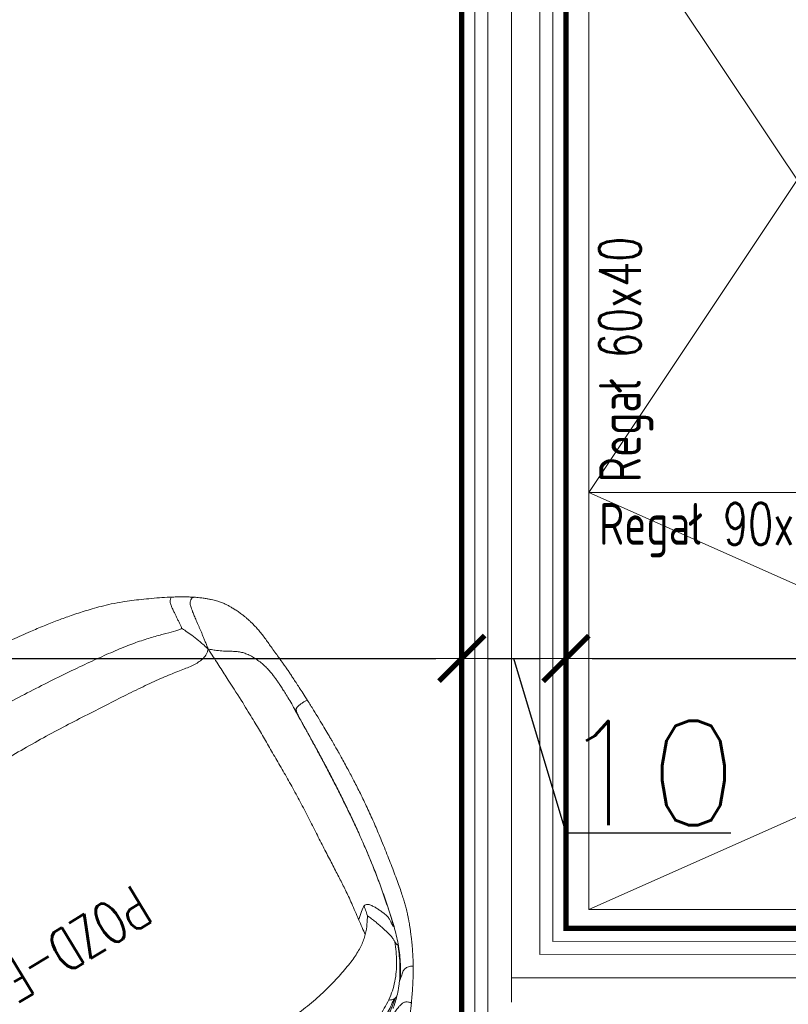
# Model space of a CAD drawing. Header units: metres. Extents: x 5541655 to 5610276, y 5589641 to 5627879.
# Tile 30 of 69: x 5604716 to 5604864, y 5625693 to 5625882. Entities that reach past the tile are written whole.
import ezdxf

# ---------------------------------------------------------------- set-up
doc = ezdxf.new("R2010")
doc.units = ezdxf.units.M
doc.header["$MEASUREMENT"] = 0
doc.layers.get('0').update_dxf_attribs({"linetype": 'CONTINUOUS', "lineweight": 18})
doc.layers.get('Defpoints').update_dxf_attribs({"linetype": 'CONTINUOUS'})
doc.layers.add('a___wymiary', color=7, linetype='CONTINUOUS', lineweight=18, true_color=0x000000)
doc.layers.add('Budowlane - Sciany Wew', color=7, linetype='CONTINUOUS')
doc.layers.add('Ściany', color=51, linetype='CONTINUOUS')
doc.layers.add('MEBLE PKN', color=150, linetype='CONTINUOUS', lineweight=20)
doc.layers.add('WYMIARY WEW', color=251, linetype='CONTINUOUS', lineweight=13)
doc.styles.add('JACEK_07', font='SIMPLEX.SHX', dxfattribs={"width": 0.7})
doc.styles.get("Standard").update_dxf_attribs({"font": 'simplex.shx'})
doc.linetypes.add('ZIGZAG', pattern='A,0.0001,-0.2,[131,ltypeshp.shx,S=0.2,R=0,X=-0.2,Y=0],-0.4,[131,ltypeshp.shx,S=0.2,R=180,X=0.2,Y=0],-0.2', length=0.8001)
doc.dimstyles.new('1_50', dxfattribs={"dimtxt": 20, "dimasz": 5, "dimexe": 1.25, "dimexo": 0.625, "dimgap": 1.5, "dimtad": 1, "dimdec": 3, "dimlfac": 0.5, "dimrnd": 0.1, "dimdsep": 46, "dimtxsty": 'Standard', "dimblk": 'znacznik', "dimcen": 1.5, "dimse1": 1, "dimse2": 1, "dimclrd": 256, "dimclrt": 256, "dimazin": 0, "dimtfac": 1, "dimtdec": 3, "dimtmove": 0, "dimatfit": 3, "dimldrblk": 'znacznik', "dimfxl": 1, "dimarcsym": 0})

# ---------------------------------------------------------------- blocks, each defined once
blk = doc.blocks.new('*U300')
for p, q in [((0, 0), (90, -40)), ((90, 0), (0, -40))]:
    blk.add_line(p, q)
at = {"flags": 128}
blk.add_lwpolyline([(0, 0), (90, 0), (90, -40), (0, -40)], close=True, dxfattribs=at)
at = {"color": 7, "insert": (1, -1), "char_height": 4, "width": 41.1867, "attachment_point": 1, "style": 'JACEK_07'}
blk.add_mtext('Regał 90x40', dxfattribs=at)
blk = doc.blocks.new('*U302')
for p, q in [((0, 0), (60, -40)), ((60, 0), (0, -40))]:
    blk.add_line(p, q)
at = {"flags": 128}
blk.add_lwpolyline([(0, 0), (60, 0), (60, -40), (0, -40)], close=True, dxfattribs=at)
at = {"color": 7, "style": 'JACEK_07'}
for s, insert, char_height, width, attachment_point in [('Regał 60x40', (1, -1), 4, 41.1867, 1), ('\\pxqc;MZ-SM-02', (30, -39), 8, 60, 8)]:
    blk.add_mtext(s, dxfattribs=dict(at, insert=insert, char_height=char_height, width=width, attachment_point=attachment_point))
blk = doc.blocks.new('Fotel_POZD-FOT')
at = {"linetype": 'Continuous', "lineweight": 15}
for points, knots in [([(-22.243, -4.975), (-22.373, -5.1), (-22.618, -5.335), (-22.912, -5.661), (-23.144, -5.938), (-23.324, -6.169), (-23.463, -6.356), (-23.617, -6.57), (-23.787, -6.818), (-23.949, -7.059), (-24.084, -7.257), (-24.204, -7.428), (-24.348, -7.629), (-24.526, -7.871), (-24.738, -8.155), (-24.984, -8.482), (-25.262, -8.849), (-25.57, -9.25), (-25.8, -9.553), (-25.916, -9.706)], [0, 0, 0, 0, 0.0698926, 0.1315508, 0.1848736, 0.2300205, 0.2673794, 0.297807, 0.362335, 0.4268552, 0.4612679, 0.4993301, 0.5464797, 0.6036157, 0.6706551, 0.7452687, 0.8267472, 0.9124142, 1, 1, 1, 1]), ([(-25.92, -9.711), (-26, -9.818), (-26.149, -10.018), (-26.37, -10.321), (-26.561, -10.589), (-26.719, -10.813), (-26.832, -10.976), (-26.927, -11.113), (-27.033, -11.268), (-27.18, -11.486), (-27.371, -11.775), (-27.607, -12.142), (-27.779, -12.426), (-27.871, -12.58)], [0, 0, 0, 0, 0.15402, 0.285772, 0.396626, 0.481342, 0.54003, 0.572696, 0.623712, 0.692155, 0.777365, 0.879491, 1, 1, 1, 1]), ([(-23.356, -9.58), (-23.534, -9.627), (-23.858, -9.712), (-24.314, -9.883), (-24.686, -10.029), (-24.984, -10.122), (-25.219, -10.16), (-25.4, -10.14), (-25.563, -10.082), (-25.709, -9.975), (-25.824, -9.865), (-25.877, -9.81), (-25.905, -9.774), (-25.918, -9.755), (-25.925, -9.739), (-25.927, -9.721), (-25.924, -9.71), (-25.916, -9.707), (-25.915, -9.707)], [0, 0, 0, 0, 0.216582, 0.392545, 0.536853, 0.656792, 0.753608, 0.79483, 0.833437, 0.906437, 0.936481, 0.957998, 0.965885, 0.972498, 0.978458, 0.984387, 0.997782, 1, 1, 1, 1]), ([(-23.536, -9.953), (-23.618, -10.004), (-23.745, -10.087), (-23.974, -10.243), (-24.348, -10.514), (-24.648, -10.759), (-24.843, -10.932)], [0, 0, 0, 0, 0.25, 0.5, 1, 2, 2, 2, 2]), ([(-26.084, -12.164), (-26.004, -12.057), (-25.844, -11.849), (-25.519, -11.461), (-25.272, -11.198), (-25.107, -11.033)], [0, 0, 0, 0, 0.25, 0.5, 1, 1, 1, 1]), ([(-27.867, -12.579), (-27.877, -12.594), (-27.897, -12.627), (-27.888, -12.669), (-27.856, -12.706), (-27.798, -12.748), (-27.68, -12.8), (-27.505, -12.851), (-27.308, -12.881), (-27.11, -12.874), (-26.93, -12.807), (-26.773, -12.698), (-26.617, -12.563), (-26.435, -12.409), (-26.321, -12.325), (-26.258, -12.277)], [0, 0, 0, 0, 0.038364, 0.081749, 0.103351, 0.126572, 0.183361, 0.253979, 0.332566, 0.409088, 0.482973, 0.567167, 0.675028, 0.818029, 1, 1, 1, 1]), ([(-27.788, -15.23), (-27.583, -14.694), (-27.224, -13.899), (-26.752, -13.05), (-26.472, -12.597), (-26.33, -12.382), (-26.258, -12.277)], [0, 0, 0, 0, 1, 1.5, 1.75, 2, 2, 2, 2]), ([(-27.869, -12.576), (-27.971, -12.75), (-28.168, -13.087), (-28.443, -13.592), (-28.689, -14.062), (-28.903, -14.491), (-29.086, -14.873), (-29.266, -15.262), (-29.433, -15.638), (-29.585, -15.998), (-29.705, -16.296), (-29.815, -16.579), (-29.929, -16.885), (-30.068, -17.285), (-30.21, -17.727), (-30.347, -18.203), (-30.477, -18.694), (-30.613, -19.261), (-30.757, -19.924), (-30.905, -20.66), (-31.056, -21.457), (-31.208, -22.298), (-31.358, -23.162), (-31.503, -24.047), (-31.674, -25.138), (-31.863, -26.439), (-32.048, -27.936), (-32.19, -29.391), (-32.294, -30.746), (-32.361, -31.838), (-32.405, -32.698), (-32.433, -33.343), (-32.454, -33.91), (-32.467, -34.302), (-32.474, -34.547), (-32.479, -34.705), (-32.484, -34.913), (-32.491, -35.191), (-32.498, -35.542), (-32.507, -36.054), (-32.516, -36.749), (-32.52, -37.641), (-32.516, -38.641), (-32.505, -39.34), (-32.5, -39.702)], [0, 0, 0, 0, 0.021761, 0.041987, 0.060457, 0.077089, 0.091879, 0.104859, 0.122679, 0.136979, 0.1494, 0.160283, 0.173228, 0.189079, 0.212515, 0.231251, 0.250534, 0.275034, 0.302011, 0.331013, 0.361198, 0.391414, 0.421945, 0.453054, 0.484837, 0.536957, 0.590177, 0.642349, 0.689521, 0.732102, 0.756559, 0.779422, 0.799522, 0.815792, 0.820348, 0.825133, 0.832299, 0.842005, 0.854231, 0.868934, 0.895439, 0.926803, 0.962133, 1, 1, 1, 1]), ([(25.561, -17.632), (25.497, -17.569), (25.368, -17.446), (25.097, -17.214), (24.583, -16.839), (23.711, -16.368), (22.349, -15.832), (20.746, -15.345), (18.975, -14.927), (17.049, -14.602), (14.979, -14.396), (12.728, -14.229), (10.257, -14.024), (7.712, -13.823), (5.238, -13.666), (3.059, -13.563), (1.4, -13.522), (0, -13.516), (-1.4, -13.522), (-3.059, -13.563), (-5.238, -13.666), (-7.712, -13.823), (-10.257, -14.024), (-12.728, -14.229), (-14.979, -14.396), (-17.049, -14.602), (-18.975, -14.927), (-20.746, -15.345), (-22.349, -15.832), (-23.711, -16.368), (-24.583, -16.839), (-25.097, -17.214), (-25.368, -17.446), (-25.497, -17.569), (-25.561, -17.632)], [0, 0, 0, 0, 0.25, 0.5, 1, 2, 3, 4, 5, 6, 7, 8, 9, 10, 11, 12, 13, 14, 15, 16, 17, 18, 19, 20, 21, 22, 23, 24, 25, 26, 27, 27.5, 27.75, 28, 28, 28, 28]), ([(-26.675, -19.065), (-26.681, -19.053), (-26.701, -19.009), (-26.751, -18.898), (-26.849, -18.671), (-26.987, -18.303), (-27.133, -17.896), (-27.259, -17.512), (-27.367, -17.143), (-27.457, -16.814), (-27.532, -16.551), (-27.587, -16.335), (-27.619, -16.148), (-27.634, -15.981), (-27.638, -15.83), (-27.636, -15.692), (-27.632, -15.607), (-27.63, -15.567)], [0, 0, 0, 0, 0.25, 0.5, 1, 2, 3, 4, 5, 6, 7, 8, 9, 10, 11, 12, 13, 13, 13, 13]), ([(-30.937, -37.997), (-30.936, -37.972), (-30.933, -37.878), (-30.925, -37.634), (-30.907, -37.119), (-30.871, -36.23), (-30.81, -34.961), (-30.735, -33.579), (-30.645, -32.176), (-30.539, -30.749), (-30.414, -29.297), (-30.268, -27.816), (-30.097, -26.304), (-29.898, -24.768), (-29.665, -23.215), (-29.395, -21.65), (-29.083, -20.073), (-28.731, -18.476), (-28.468, -17.391), (-28.317, -16.849)], [3, 3, 3, 3, 3.25, 3.5, 4, 5, 6, 7, 8, 9, 10, 11, 12, 13, 14, 15, 16, 17, 18, 18, 18, 18]), ([(-28.297, -16.899), (-28.3, -16.891), (-28.306, -16.88), (-28.312, -16.864), (-28.315, -16.854), (-28.317, -16.849)], [0, 0, 0, 0, 0.5, 0.75, 1, 1, 1, 1]), ([(-26.675, -19.065), (-26.661, -19.043), (-26.61, -18.961), (-26.471, -18.75), (-26.161, -18.308), (-25.814, -17.885), (-25.561, -17.632)], [0, 0, 0, 0, 0.25, 0.5, 1, 2, 2, 2, 2]), ([(-25.768, -19.19), (-25.847, -19.75), (-26.011, -20.902), (-26.164, -22.269), (-26.265, -23.515), (-26.354, -24.882), (-26.449, -26.361), (-26.567, -27.945), (-26.696, -29.606), (-26.821, -31.313), (-26.92, -33.028), (-26.972, -34.708), (-27.003, -36.346), (-27.04, -37.931), (-27.072, -39.475), (-27.091, -40.991), (-27.079, -42.898), (-27.031, -45.165), (-26.983, -46.914), (-26.951, -47.959), (-26.93, -48.517), (-26.916, -48.869)], [0, 0, 0, 0, 1, 2, 3, 4, 5, 6, 7, 8, 9, 10, 11, 12, 13, 14, 15, 16, 16.5, 16.75, 17, 17, 17, 17]), ([(-26.675, -19.065), (-26.684, -19.099), (-26.714, -19.224), (-26.79, -19.552), (-26.853, -19.845), (-26.894, -20.047)], [0, 0, 0, 0, 0.25, 0.5, 1, 1, 1, 1]), ([(-25.768, -19.19), (-25.827, -19.233), (-25.942, -19.321), (-26.161, -19.498), (-26.514, -19.799), (-26.759, -19.996), (-26.894, -20.047)], [0, 0, 0, 0, 0.25, 0.5, 1, 2, 2, 2, 2]), ([(-30.938, -38.212), (-30.949, -38.543), (-30.965, -39.042), (-30.991, -39.563), (-31.008, -39.827), (-31.018, -39.945), (-31.023, -40)], [0, 0, 0, 0, 1, 1.5, 1.75, 2, 2, 2, 2]), ([(-31.007, -39.073), (-30.987, -38.916), (-30.965, -38.605), (-30.948, -38.253), (-30.941, -38.081), (-30.938, -38.015), (-30.937, -37.997)], [16, 16, 16, 16, 17, 17.5, 17.75, 18, 18, 18, 18]), ([(-30.937, -37.997), (-30.937, -38.005), (-30.937, -38.033), (-30.938, -38.105), (-30.938, -38.169), (-30.938, -38.212)], [0, 0, 0, 0, 0.25, 0.5, 1, 1, 1, 1]), ([(-31.007, -39.073), (-31.02, -39.163), (-31.044, -39.325), (-31.098, -39.482), (-31.154, -39.568), (-31.21, -39.621), (-31.267, -39.654), (-31.346, -39.679), (-31.49, -39.705), (-31.71, -39.736), (-31.953, -39.758), (-32.139, -39.763), (-32.292, -39.759), (-32.415, -39.747), (-32.482, -39.726), (-32.502, -39.712), (-32.499, -39.703), (-32.498, -39.702)], [0, 0, 0, 0, 0.173593, 0.312558, 0.417844, 0.47521, 0.518708, 0.555021, 0.591604, 0.679166, 0.772799, 0.817509, 0.8601, 0.935197, 0.966248, 0.99426, 1, 1, 1, 1]), ([(-32.5, -39.702), (-32.495, -39.966), (-32.486, -40.455), (-32.468, -41.136), (-32.449, -41.717), (-32.431, -42.211), (-32.413, -42.633), (-32.393, -43.03), (-32.373, -43.394), (-32.353, -43.714), (-32.336, -43.952), (-32.322, -44.143), (-32.308, -44.321), (-32.293, -44.508), (-32.267, -44.835), (-32.227, -45.31), (-32.185, -45.881), (-32.147, -46.428), (-32.109, -46.953), (-32.059, -47.47), (-31.99, -47.941), (-31.909, -48.362), (-31.823, -48.732), (-31.74, -49.047), (-31.653, -49.343), (-31.554, -49.651), (-31.43, -49.996), (-31.279, -50.366), (-31.11, -50.725), (-30.94, -51.052), (-30.803, -51.3), (-30.693, -51.487), (-30.604, -51.633), (-30.505, -51.783), (-30.392, -51.941), (-30.273, -52.095), (-30.146, -52.246), (-30.008, -52.4), (-29.84, -52.576), (-29.637, -52.773), (-29.4, -52.992), (-29.119, -53.234), (-28.778, -53.507), (-28.498, -53.707), (-28.351, -53.812)], [0, 0, 0, 0, 0.0312885, 0.0580264, 0.0809339, 0.1006032, 0.1175231, 0.1320687, 0.1493557, 0.1627385, 0.172443, 0.1797448, 0.1875154, 0.1958769, 0.2048284, 0.2322145, 0.2633332, 0.289519, 0.3182081, 0.3507099, 0.3848495, 0.4191104, 0.4515483, 0.4805616, 0.5048615, 0.5346048, 0.5700145, 0.6102406, 0.6529452, 0.6907088, 0.7227115, 0.7394767, 0.755999, 0.7730827, 0.7907976, 0.8099502, 0.8248672, 0.8424098, 0.862523, 0.8851028, 0.9099797, 0.937085, 0.9668185, 1, 1, 1, 1]), ([(-26.916, -48.869), (-27.025, -48.77), (-27.177, -48.635), (-27.427, -48.425), (-27.786, -48.142), (-28.19, -47.857), (-28.662, -47.558), (-29.085, -47.281), (-29.424, -47.004), (-29.711, -46.699), (-29.981, -46.338), (-30.225, -45.925), (-30.439, -45.462), (-30.616, -44.983), (-30.75, -44.521), (-30.846, -44.095), (-30.906, -43.724), (-30.945, -43.382), (-30.976, -43.044), (-31, -42.693), (-31.016, -42.311), (-31.026, -41.879), (-31.032, -41.376), (-31.032, -40.77), (-31.027, -40.277), (-31.023, -40)], [0, 0, 0, 0, 0.25, 0.5, 1, 2, 3, 4, 5, 6, 7, 8, 9, 10, 11, 12, 13, 14, 15, 16, 17, 18, 19, 20, 21, 21, 21, 21]), ([(-26.916, -48.869), (-26.943, -49.02), (-26.992, -49.292), (-27.058, -49.679), (-27.112, -50.022), (-27.162, -50.342), (-27.207, -50.645), (-27.248, -50.933), (-27.302, -51.313), (-27.365, -51.764), (-27.435, -52.257), (-27.496, -52.659), (-27.553, -52.971), (-27.607, -53.206), (-27.664, -53.395), (-27.737, -53.55), (-27.866, -53.702), (-28.01, -53.806), (-28.156, -53.854), (-28.249, -53.856), (-28.314, -53.838), (-28.342, -53.816), (-28.349, -53.81)], [0, 0, 0, 0, 0.084064, 0.152511, 0.214996, 0.273639, 0.329142, 0.38173, 0.431613, 0.537585, 0.627837, 0.70094, 0.757171, 0.79933, 0.830501, 0.863667, 0.890173, 0.938156, 0.959037, 0.977422, 0.994263, 1, 1, 1, 1]), ([(26.916, -48.869), (26.816, -48.761), (26.654, -48.623), (26.345, -48.437), (25.794, -48.258), (24.922, -48.263), (23.684, -48.462), (22.21, -48.733), (20.453, -48.954), (18.477, -49.144), (16.343, -49.318), (14.087, -49.486), (11.742, -49.655), (9.32, -49.797), (6.831, -49.885), (4.402, -49.916), (2.155, -49.888), (0, -49.86), (-2.155, -49.888), (-4.402, -49.916), (-6.831, -49.885), (-9.32, -49.797), (-11.742, -49.655), (-14.087, -49.486), (-16.343, -49.318), (-18.477, -49.144), (-20.453, -48.954), (-22.21, -48.733), (-23.684, -48.462), (-24.922, -48.263), (-25.794, -48.258), (-26.345, -48.437), (-26.654, -48.623), (-26.816, -48.761), (-26.916, -48.869)], [0, 0, 0, 0, 0.25, 0.5, 1, 2, 3, 4, 5, 6, 7, 8, 9, 10, 11, 12, 13, 14, 15, 16, 17, 18, 19, 20, 21, 22, 23, 24, 25, 26, 27, 27.5, 27.75, 28, 28, 28, 28]), ([(-26.916, -48.869), (-26.84, -49.144), (-26.721, -49.535), (-26.504, -50.176), (-26.254, -50.831), (-26.028, -51.363), (-25.876, -51.703), (-25.818, -51.832), (-25.802, -51.867)], [0, 0, 0, 0, 0.25, 0.5, 1, 1.5, 1.75, 2, 2, 2, 2]), ([(-25.802, -51.867), (-25.809, -51.933), (-25.827, -52.094), (-25.853, -52.36), (-25.881, -52.668), (-25.909, -52.989), (-25.937, -53.303), (-25.969, -53.639), (-26.002, -53.963), (-26.043, -54.254), (-26.087, -54.464), (-26.141, -54.618), (-26.212, -54.728), (-26.298, -54.824), (-26.399, -54.897), (-26.502, -54.935), (-26.553, -54.914), (-26.574, -54.906)], [0, 0, 0, 0, 0.057297, 0.138471, 0.229011, 0.322548, 0.414079, 0.499458, 0.611586, 0.692808, 0.749817, 0.79536, 0.832409, 0.868785, 0.921327, 0.96795, 1, 1, 1, 1]), ([(-25.802, -51.867), (-25.782, -51.868), (-25.708, -51.876), (-25.51, -51.905), (-25.072, -51.998), (-24.267, -52.234), (-23.092, -52.579), (-21.71, -52.928), (-20.121, -53.225), (-18.326, -53.485), (-16.326, -53.725), (-14.136, -53.946), (-11.766, -54.15), (-9.293, -54.329), (-6.792, -54.472), (-4.371, -54.567), (-2.139, -54.604), (0, -54.608), (2.139, -54.604), (4.371, -54.567), (6.792, -54.472), (9.293, -54.329), (11.766, -54.15), (14.136, -53.946), (16.326, -53.725), (18.326, -53.485), (20.121, -53.225), (21.71, -52.928), (23.092, -52.579), (24.267, -52.234), (25.072, -51.998), (25.51, -51.905), (25.708, -51.876), (25.782, -51.868), (25.802, -51.867)], [0, 0, 0, 0, 0.25, 0.5, 1, 2, 3, 4, 5, 6, 7, 8, 9, 10, 11, 12, 13, 14, 15, 16, 17, 18, 19, 20, 21, 22, 23, 24, 25, 26, 27, 27.5, 27.75, 28, 28, 28, 28]), ([(-28.351, -53.812), (-28.218, -53.903), (-27.953, -54.083), (-27.514, -54.36), (-27.058, -54.634), (-26.734, -54.818), (-26.574, -54.908)], [0, 0, 0, 0, 0.258925, 0.513069, 0.76057, 1, 1, 1, 1]), ([(-26.574, -54.908), (-26.285, -55.065), (-25.715, -55.376), (-24.812, -55.832), (-23.93, -56.257), (-23.085, -56.644), (-22.194, -57.023), (-21.268, -57.377), (-20.315, -57.689), (-19.447, -57.937), (-18.658, -58.14), (-17.912, -58.317), (-17.018, -58.514), (-15.923, -58.732), (-14.605, -58.959), (-13.077, -59.18), (-11.355, -59.389), (-9.464, -59.584), (-7.576, -59.754), (-5.862, -59.885), (-4.356, -59.979), (-3.063, -60.041), (-1.841, -60.079), (-0.609, -60.098), (0.662, -60.098), (2.008, -60.076), (3.413, -60.027), (4.903, -59.948), (6.476, -59.841), (8.103, -59.708), (9.739, -59.557), (11.125, -59.412), (12.25, -59.28), (13.118, -59.17), (13.956, -59.053), (14.803, -58.923), (15.708, -58.769), (16.707, -58.579), (17.734, -58.359), (18.762, -58.116), (19.772, -57.85), (20.81, -57.534), (21.809, -57.177), (22.774, -56.78), (23.71, -56.36), (24.675, -55.899), (25.653, -55.409), (26.265, -55.076), (26.574, -54.908)], [0, 0, 0, 0, 0.020654, 0.040712, 0.059603, 0.077053, 0.093149, 0.113559, 0.13177, 0.148202, 0.16293, 0.176257, 0.189984, 0.212747, 0.23693, 0.26245, 0.296185, 0.330453, 0.364741, 0.398002, 0.422686, 0.445696, 0.467366, 0.488247, 0.511698, 0.535514, 0.560389, 0.587014, 0.6155, 0.644978, 0.67463, 0.703763, 0.719965, 0.735721, 0.750939, 0.765668, 0.782111, 0.800678, 0.820819, 0.839259, 0.858201, 0.877823, 0.898667, 0.916597, 0.935764, 0.956291, 0.977933, 1, 1, 1, 1])]:
    blk.add_open_spline(points, degree=3, knots=knots, dxfattribs=at)
for points in [[(-25.107, -11.033), (-24.776, -10.704), (-24.446, -10.419), (-24.152, -10.181)], [(-23.404, -10.068), (-23.836, -10.3), (-24.268, -10.589), (-24.681, -10.928)], [(-20.887, -9.646), (-21.478, -9.812), (-22.64, -10.197), (-23.734, -10.78), (-24.246, -11.126)], [(-27.63, -15.567), (-27.381, -14.974), (-26.817, -13.81), (-25.711, -12.268), (-24.758, -11.471), (-24.246, -11.126)], [(-24.843, -10.932), (-24.914, -10.949), (-25.011, -10.989), (-25.107, -11.033)], [(-24.681, -10.928), (-24.725, -10.92), (-24.771, -10.915), (-24.843, -10.932)], [(-24.246, -11.126), (-24.262, -11.094), (-24.306, -11.042), (-24.423, -10.995), (-24.558, -10.961), (-24.638, -10.937), (-24.681, -10.928)], [(-27.733, -15.209), (-27.514, -14.651), (-27.006, -13.557), (-26.4, -12.592), (-26.084, -12.164)], [(-26.258, -12.277), (-26.198, -12.235), (-26.138, -12.195), (-26.084, -12.164)], [(-28.317, -16.849), (-28.165, -16.307), (-27.993, -15.765), (-27.788, -15.23)], [(-27.788, -15.23), (-27.77, -15.222), (-27.751, -15.214), (-27.733, -15.209)], [(-27.733, -15.209), (-27.715, -15.204), (-27.683, -15.2), (-27.653, -15.239), (-27.637, -15.303), (-27.628, -15.371), (-27.626, -15.455), (-27.628, -15.528), (-27.63, -15.567)], [(-28.297, -16.899), (-28.459, -17.464), (-28.737, -18.59), (-29.096, -20.193), (-29.405, -21.742), (-29.669, -23.267), (-29.895, -24.78), (-30.091, -26.29), (-30.258, -27.789), (-30.4, -29.267), (-30.521, -30.719), (-30.624, -32.143), (-30.712, -33.535), (-30.789, -34.892), (-30.852, -36.144), (-30.901, -37.224), (-30.926, -37.881), (-30.938, -38.212)], [(-26.894, -20.047), (-27.03, -20.098), (-27.247, -20.04), (-27.49, -19.763), (-27.688, -19.461), (-27.851, -19.146), (-27.992, -18.831), (-28.11, -18.547), (-28.205, -18.327), (-28.271, -18.14), (-28.303, -17.955), (-28.312, -17.781), (-28.309, -17.626), (-28.298, -17.486), (-28.286, -17.357), (-28.275, -17.244), (-28.268, -17.153), (-28.266, -17.076), (-28.268, -17.002), (-28.278, -16.94), (-28.291, -16.913), (-28.297, -16.899)], [(-25.561, -17.632), (-25.614, -18.085), (-25.69, -18.63), (-25.768, -19.19)], [(-31.023, -40), (-31.019, -39.723), (-31.014, -39.417), (-31.007, -39.073)]]:
    blk.add_open_spline(points, degree=3, dxfattribs=at)
at = {"color": 7, "insert": (0.882, -31.333), "char_height": 4, "width": 31, "attachment_point": 5, "style": 'JACEK_07'}
blk.add_mtext('POZD-FOT', dxfattribs=at)
blk = doc.blocks.new('znacznik')
at = {"layer": 'a___wymiary'}
for p, q in [((0, 1.394), (0, -1.394)), ((1.394, 0), (-1.394, 0))]:
    blk.add_line(p, q, dxfattribs=at)
at = {"layer": 'a___wymiary', "const_width": 0.2}
blk.add_lwpolyline([(0.876, 0.876), (-0.876, -0.876)], dxfattribs=at)
blk = doc.blocks.new('*D992')
at = {"layer": 'Defpoints', "color": 0}
for p in [(5604801.16, 5625825.87), (5604801.16, 5625759.68), (5604443.06, 5625730.86)]:
    blk.add_point(p, dxfattribs=at)
at = {"layer": 'WYMIARY WEW', "lineweight": -2}
for p, q in [((5604448.06, 5625759.68), (5604796.16, 5625759.68)), ((5604602.65, 5625732.78), (5604622.11, 5625759.68)), ((5604552.99, 5625732.78), (5604602.65, 5625732.78))]:
    blk.add_line(p, q, dxfattribs=at)
at = {"layer": 'WYMIARY WEW', "lineweight": -2, "xscale": 5, "yscale": 5, "zscale": 5, "rotation": 180}
blk.add_blockref('znacznik', (5604443.06, 5625759.68), dxfattribs=at)
at = {"layer": 'WYMIARY WEW', "lineweight": -2, "xscale": 5, "yscale": 5, "zscale": 5}
blk.add_blockref('znacznik', (5604801.16, 5625759.68), dxfattribs=at)
at = {"layer": 'WYMIARY WEW', "insert": (5604577.82, 5625744.28), "char_height": 20, "attachment_point": 5}
blk.add_mtext('179', dxfattribs=at)
blk = doc.blocks.new('*D993')
at = {"layer": 'Defpoints', "color": 0}
for p in [(5604821.16, 5625952.45), (5604801.16, 5625825.87), (5604821.16, 5625759.68)]:
    blk.add_point(p, dxfattribs=at)
at = {"layer": 'WYMIARY WEW', "lineweight": -2}
for p, q in [((5604806.16, 5625759.68), (5604816.16, 5625759.68)), ((5604821.21, 5625726.18), (5604811.16, 5625759.68)), ((5604852.78, 5625726.18), (5604821.21, 5625726.18))]:
    blk.add_line(p, q, dxfattribs=at)
at = {"layer": 'WYMIARY WEW', "lineweight": -2, "xscale": 5, "yscale": 5, "zscale": 5, "rotation": 180}
blk.add_blockref('znacznik', (5604801.16, 5625759.68), dxfattribs=at)
at = {"layer": 'WYMIARY WEW', "lineweight": -2, "xscale": 5, "yscale": 5, "zscale": 5}
blk.add_blockref('znacznik', (5604821.16, 5625759.68), dxfattribs=at)
at = {"layer": 'WYMIARY WEW', "insert": (5604837, 5625737.68), "char_height": 20, "attachment_point": 5}
blk.add_mtext('10', dxfattribs=at)
blk = doc.blocks.new('*D994')
at = {"layer": 'Defpoints', "color": 0}
for p in [(5604821.16, 5625952.45), (5605189.12, 5625835.94), (5605189.12, 5625759.68)]:
    blk.add_point(p, dxfattribs=at)
at = {"layer": 'WYMIARY WEW', "lineweight": -2}
blk.add_line((5604826.16, 5625759.68), (5605184.12, 5625759.68), dxfattribs=at)
at = {"layer": 'WYMIARY WEW', "lineweight": -2, "xscale": 5, "yscale": 5, "zscale": 5, "rotation": 180}
blk.add_blockref('znacznik', (5604821.16, 5625759.68), dxfattribs=at)
at = {"layer": 'WYMIARY WEW', "lineweight": -2, "xscale": 5, "yscale": 5, "zscale": 5}
blk.add_blockref('znacznik', (5605189.12, 5625759.68), dxfattribs=at)
at = {"layer": 'WYMIARY WEW', "insert": (5605005.14, 5625771.18), "char_height": 20, "attachment_point": 5}
blk.add_mtext('184', dxfattribs=at)

msp = doc.modelspace()

# ---------------------------------------------------------------- linework, layer by layer
at = {"linetype": 'ZIGZAG', "ltscale": 15}
for p, q in [((5604810.6775, 5626062.1422), (5604810.6775, 5625693.757)), ((5604810.6775, 5625698.4019), (5605200.5797, 5625698.3241))]:
    msp.add_line(p, q, dxfattribs=at)
at = {"layer": 'Budowlane - Sciany Wew', "color": 251, "linetype": 'Continuous', "lineweight": 20}
for points in [[(5604047.5294, 5625301.9811), (5604047.5294, 5625311.9811), (5603958.0597, 5625311.9811), (5603958.0597, 5625616.981), (5604008.0597, 5625616.981), (5604008.0597, 5625626.981), (5603958.0597, 5625626.981), (5603958.0597, 5626066.9797), (5604408.0617, 5626066.9812), (5604408.0617, 5625626.981), (5604218.0597, 5625626.981), (5604218.0597, 5625616.981), (5604448.0597, 5625616.981), (5604448.0597, 5625626.9803), (5604438.0617, 5625626.9817), (5604438.0617, 5626066.8797), (5604806.1597, 5626066.8797), (5604806.1597, 5625626.9796), (5604658.0597, 5625626.9796), (5604658.0597, 5625616.9784), (5604842.1684, 5625616.8793), (5604842.1684, 5625311.9812), (5604277.5294, 5625311.9803), (5604277.5294, 5625301.9811)], [(5605194.1197, 5625702.9825), (5604816.1597, 5625702.8783), (5604816.1597, 5626066.7723), (5604901.0684, 5626066.8738)], [(5604050.0294, 5625299.4811), (5604050.0294, 5625314.4811), (5603960.5597, 5625314.4811), (5603960.5597, 5625614.481), (5604010.5597, 5625614.481), (5604010.5597, 5625629.481), (5603960.5597, 5625629.481), (5603960.5597, 5626064.4797), (5604405.5617, 5626064.4811), (5604405.5617, 5625629.481), (5604215.5597, 5625629.481), (5604215.5597, 5625614.481), (5604450.5597, 5625614.481), (5604450.5597, 5625629.48), (5604440.5617, 5625629.4814), (5604440.5617, 5626064.3797), (5604803.6597, 5626064.3797), (5604803.6597, 5625629.4796), (5604655.5597, 5625629.4796), (5604655.5597, 5625614.4797), (5604839.6684, 5625614.3803), (5604839.6684, 5625314.4813), (5604275.0294, 5625314.4807), (5604275.0294, 5625299.4811)], [(5605191.6197, 5625705.4818), (5604818.6597, 5625705.379), (5604818.6597, 5626064.2753), (5604903.5684, 5626064.3768)]]:
    msp.add_lwpolyline(points, dxfattribs=at)
at = {"layer": 'Ściany', "color": 0, "const_width": 1}
for points in [[(5604052.5294, 5625296.9811), (5604052.5294, 5625316.9811), (5603963.0597, 5625316.9811), (5603963.0597, 5625611.981), (5604013.0597, 5625611.981), (5604013.0597, 5625631.981), (5603963.0597, 5625631.981), (5603963.0597, 5626061.9797), (5604403.0617, 5626061.9811), (5604403.0617, 5625631.981), (5604213.0597, 5625631.981), (5604213.0597, 5625611.981), (5604453.0597, 5625611.981), (5604453.0597, 5625631.9796), (5604443.0617, 5625631.981), (5604443.0617, 5626061.8797), (5604801.1597, 5626061.8797), (5604801.1597, 5625631.9796), (5604653.0597, 5625631.9796), (5604653.0597, 5625611.981), (5604837.1684, 5625611.881), (5604837.1684, 5625316.9811), (5604272.5294, 5625316.9811), (5604272.5294, 5625296.9811)], [(5605189.1197, 5625707.9811), (5604821.1597, 5625707.8797), (5604821.1597, 5626061.7783), (5604906.0684, 5626061.8797)]]:
    msp.add_lwpolyline(points, dxfattribs=at)

# ---------------------------------------------------------------- block references
at = {"layer": 'MEBLE PKN', "xscale": 2, "yscale": 2, "zscale": 2}
for name, p, rotation in [('*U302', (5604825.5033, 5625791.4961), 89.99999999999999), ('Fotel_POZD-FOT', (5604757.2853, 5625649.9999), 211.2998849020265)]:
    msp.add_blockref(name, p, dxfattribs=dict(at, rotation=rotation))
msp.add_blockref('*U300', (5604825.5033, 5625791.4961), dxfattribs=at)

# ---------------------------------------------------------------- dimensions: what is measured, and where the dimension line sits
at = {"layer": 'WYMIARY WEW'}
for base, p1, p2, picture, middle in [((5604821.1597, 5625759.6838), (5604801.1597, 5625825.8671), (5604821.1597, 5625952.4476), '*D993', (5604822.7097, 5625737.6838)), ((5605189.1197, 5625759.6838), (5604821.1597, 5625952.4476), (5605189.1197, 5625835.9423), '*D994', (5605005.1397, 5625771.1838))]:
    dim = msp.add_linear_dim(base=base, p1=p1, p2=p2, dimstyle='1_50', override={"dimtmove": 1}, dxfattribs=at)
    dim.commit()
    dim.dimension.update_dxf_attribs({"geometry": picture, "text_midpoint": middle})
dim = msp.add_linear_dim(base=(5604801.1597, 5625759.6838), p1=(5604443.0617, 5625730.8607), p2=(5604801.1597, 5625825.8671), dimstyle='1_50', override={"dimtmove": 1}, dxfattribs=at)
dim.commit()
dim.dimension.update_dxf_attribs({"geometry": '*D992', "text_midpoint": (5604601.1533, 5625732.7778), "dimtype": 160})

doc.saveas('drawing.dxf')
